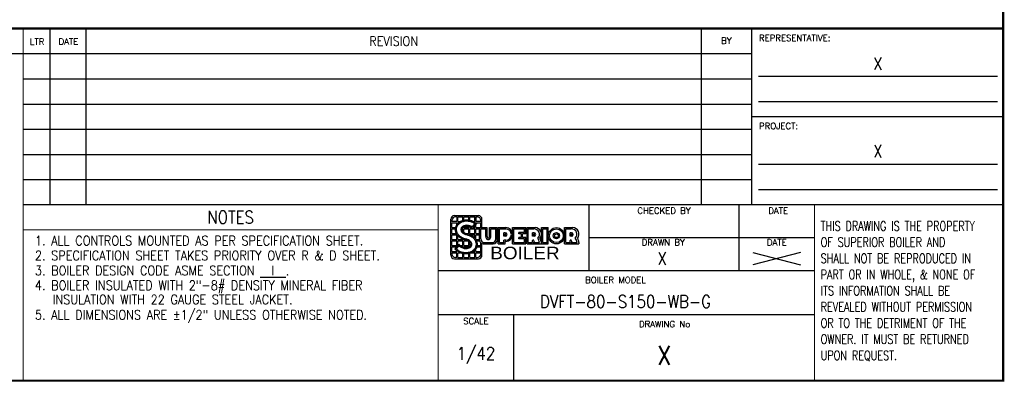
# Model space of a CAD drawing. Header units: inches. Extents: x 1 to 669, y 0 to 417.
# Tile 201 of 204: x 258 to 669, y 0 to 152. Entities that reach past the tile are written whole.
import ezdxf
from ezdxf.enums import TextEntityAlignment as Align

# ---------------------------------------------------------------- set-up
doc = ezdxf.new("R2010")
doc.units = ezdxf.units.IN
doc.header["$LTSCALE"] = 12
doc.header["$MEASUREMENT"] = 0
doc.layers.get('0').update_dxf_attribs({"linetype": 'CONTINUOUS'})
doc.layers.add('X', color=1, linetype='CONTINUOUS')
doc.styles.add('LOGO', font='FRAHV.TTF')
doc.styles.add('SKINNY', font='simplex.shx', dxfattribs={"width": 0.75})
doc.styles.get("Standard").update_dxf_attribs({"font": 'SIMPLEX.SHX', "width": 0.875})

# ---------------------------------------------------------------- blocks, each defined once
blk = doc.blocks.new('*X65')
at = {"color": 0}
blk.add_line((7.34, 7.61), (7.37, 7.64), dxfattribs=at)
blk = doc.blocks.new('Drawing Logo')
for p, q in [((0.1254, -0.5026), (0.1254, -0.1452)), ((0.1373, -0.169), (0.1373, -0.1571)), ((0.1849, -0.169), (0.1373, -0.169)), ((0.1373, -0.2286), (0.1373, -0.1809)), ((0.1373, -0.1809), (0.1849, -0.1809)), ((0.1499, -0.1298), (0.1457, -0.134)), ((0.1611, -0.1095), (0.3994, -0.1095)), ((0.1849, -0.1214), (0.173, -0.1214)), ((0.1849, -0.1214), (0.1849, -0.169)), ((0.1849, -0.1996), (0.1849, -0.1809)), ((0.1968, -0.1214), (0.2445, -0.1214)), ((0.1968, -0.169), (0.1968, -0.1214)), ((0.1968, -0.169), (0.2163, -0.169)), ((0.1968, -0.1846), (0.1968, -0.1809)), ((0.1968, -0.1809), (0.2006, -0.1809)), ((0.2445, -0.1565), (0.2445, -0.1214)), ((0.2564, -0.1536), (0.2564, -0.1214)), ((0.2564, -0.1214), (0.3041, -0.1214)), ((0.3041, -0.1525), (0.3041, -0.1214)), ((0.316, -0.1547), (0.316, -0.1214)), ((0.316, -0.1214), (0.3636, -0.1214)), ((0.3542, -0.169), (0.3636, -0.169)), ((0.3636, -0.169), (0.3636, -0.1214)), ((0.3756, -0.1214), (0.3875, -0.1214)), ((0.3756, -0.1214), (0.3756, -0.169)), ((0.4232, -0.169), (0.3756, -0.169)), ((0.3756, -0.1809), (0.4232, -0.1809)), ((0.3756, -0.1838), (0.3756, -0.1809)), ((0.3756, -0.2286), (0.3756, -0.1923)), ((0.4232, -0.1682), (0.4224, -0.169)), ((0.4232, -0.169), (0.4232, -0.1571)), ((0.4232, -0.2286), (0.4232, -0.1809)), ((0.4351, -0.2286), (0.4351, -0.1452)), ((0.1373, -0.2286), (0.1731, -0.2286)), ((0.1373, -0.2405), (0.1714, -0.2405)), ((0.1373, -0.2882), (0.1373, -0.2405)), ((0.1373, -0.2882), (0.1814, -0.2882)), ((0.2366, -0.2405), (0.2445, -0.2405)), ((0.2441, -0.2286), (0.2445, -0.2286)), ((0.2445, -0.2671), (0.2445, -0.2405)), ((0.2564, -0.2286), (0.2564, -0.2207)), ((0.2564, -0.2286), (0.3041, -0.2286)), ((0.2564, -0.2773), (0.2564, -0.2405)), ((0.2564, -0.2405), (0.3041, -0.2405)), ((0.2827, -0.2882), (0.3041, -0.2882)), ((0.3041, -0.2286), (0.3041, -0.2182)), ((0.3041, -0.2882), (0.3041, -0.2405)), ((0.316, -0.2286), (0.316, -0.2222)), ((0.316, -0.2286), (0.3281, -0.2286)), ((0.316, -0.2882), (0.316, -0.2405)), ((0.316, -0.2405), (0.3636, -0.2405)), ((0.316, -0.2882), (0.3636, -0.2882)), ((0.3454, -0.2286), (0.3636, -0.2286)), ((0.3636, -0.2286), (0.3636, -0.2067)), ((0.3636, -0.2882), (0.3636, -0.2405)), ((0.3756, -0.2286), (0.4849, -0.2286)), ((0.3756, -0.2405), (0.4108, -0.2405)), ((0.3756, -0.2882), (0.3756, -0.2405)), ((0.3756, -0.2882), (0.4108, -0.2882)), ((0.4108, -0.3529), (0.4108, -0.2286)), ((0.4232, -0.3405), (0.4232, -0.241)), ((0.4232, -0.241), (0.4729, -0.241)), ((0.4232, -0.3343), (0.4232, -0.2845)), ((0.4729, -0.3181), (0.4729, -0.241)), ((0.4854, -0.3181), (0.4854, -0.2286)), ((0.5102, -0.2286), (0.5848, -0.2286)), ((0.5102, -0.3181), (0.5102, -0.2286)), ((0.5227, -0.241), (0.5724, -0.241)), ((0.5227, -0.3181), (0.5227, -0.241)), ((0.5724, -0.3405), (0.5724, -0.241)), ((0.5848, -0.3529), (0.5848, -0.2286)), ((0.5973, -0.3902), (0.5973, -0.2286)), ((0.5973, -0.2286), (0.6719, -0.2286)), ((0.6097, -0.3778), (0.6097, -0.241)), ((0.6097, -0.241), (0.6719, -0.241)), ((0.6672, -0.2799), (0.6532, -0.2799)), ((0.6532, -0.3141), (0.6532, -0.2799)), ((0.6672, -0.291), (0.6656, -0.291)), ((0.6656, -0.3029), (0.6656, -0.291)), ((0.7402, -0.2286), (0.8708, -0.2286)), ((0.7402, -0.3902), (0.7402, -0.2286)), ((0.7527, -0.241), (0.8583, -0.241)), ((0.7527, -0.3778), (0.7527, -0.241)), ((0.8583, -0.2783), (0.8024, -0.2783)), ((0.8024, -0.2908), (0.8024, -0.2783)), ((0.8273, -0.2908), (0.8024, -0.2908)), ((0.8273, -0.328), (0.8273, -0.2908)), ((0.8708, -0.2908), (0.8397, -0.2908)), ((0.8397, -0.328), (0.8397, -0.2908)), ((0.8583, -0.2783), (0.8583, -0.241)), ((0.8708, -0.2908), (0.8708, -0.2286)), ((0.8832, -0.2286), (0.963, -0.2286)), ((0.8832, -0.3902), (0.8832, -0.2286)), ((0.8956, -0.241), (0.95, -0.241)), ((0.8956, -0.3778), (0.8956, -0.241)), ((0.9531, -0.2799), (0.9391, -0.2799)), ((0.9391, -0.3141), (0.9391, -0.2799)), ((0.9516, -0.3029), (0.9516, -0.291)), ((0.9531, -0.291), (0.9516, -0.291)), ((1.0262, -0.3902), (1.0262, -0.2286)), ((1.0262, -0.2286), (1.0945, -0.2286)), ((1.0386, -0.3778), (1.0386, -0.241)), ((1.0386, -0.241), (1.0821, -0.241)), ((1.0821, -0.3778), (1.0821, -0.241)), ((1.0945, -0.3902), (1.0945, -0.2286)), ((1.2562, -0.2286), (1.3359, -0.2286)), ((1.2562, -0.3902), (1.2562, -0.2286)), ((1.2686, -0.241), (1.3229, -0.241)), ((1.2686, -0.3778), (1.2686, -0.241)), ((1.3261, -0.2799), (1.3121, -0.2799)), ((1.3121, -0.3141), (1.3121, -0.2799)), ((1.3245, -0.3029), (1.3245, -0.291)), ((1.3261, -0.291), (1.3245, -0.291)), ((0.1373, -0.3477), (0.1373, -0.3001)), ((0.1373, -0.3001), (0.1849, -0.3001)), ((0.1373, -0.3477), (0.1849, -0.3477)), ((0.1373, -0.4073), (0.1373, -0.3596)), ((0.1373, -0.3596), (0.1849, -0.3596)), ((0.1849, -0.3477), (0.1849, -0.3001)), ((0.1849, -0.3477), (0.1849, -0.3477)), ((0.1849, -0.4073), (0.1849, -0.3596)), ((0.1968, -0.3477), (0.1968, -0.3106)), ((0.1968, -0.3477), (0.2445, -0.3477)), ((0.1968, -0.4043), (0.1968, -0.3596)), ((0.1968, -0.3596), (0.2445, -0.3596)), ((0.2445, -0.3477), (0.2445, -0.3436)), ((0.2445, -0.4073), (0.2445, -0.3596)), ((0.2564, -0.4073), (0.2564, -0.3596)), ((0.2564, -0.3596), (0.2959, -0.3596)), ((0.3041, -0.4073), (0.3041, -0.3645)), ((0.316, -0.4073), (0.316, -0.3755)), ((0.321, -0.3001), (0.3636, -0.3001)), ((0.3636, -0.3319), (0.3636, -0.3001)), ((0.3756, -0.3001), (0.4108, -0.3001)), ((0.3756, -0.3477), (0.3756, -0.3001)), ((0.3756, -0.3477), (0.4108, -0.3477)), ((0.3808, -0.3596), (0.4114, -0.3596)), ((0.4232, -0.4073), (0.4232, -0.3807)), ((0.4351, -0.5026), (0.4351, -0.3879)), ((0.4481, -0.3902), (0.5475, -0.3902)), ((0.4605, -0.3778), (0.5351, -0.3778)), ((0.5973, -0.3902), (0.6656, -0.3902)), ((0.6097, -0.3778), (0.6532, -0.3778)), ((0.6672, -0.3141), (0.6532, -0.3141)), ((0.6532, -0.3778), (0.6532, -0.3529)), ((0.6719, -0.3529), (0.6532, -0.3529)), ((0.6672, -0.3029), (0.6656, -0.3029)), ((0.6656, -0.3902), (0.6656, -0.3653)), ((0.6719, -0.3653), (0.6656, -0.3653)), ((0.7402, -0.3902), (0.8708, -0.3902)), ((0.7527, -0.3778), (0.8583, -0.3778)), ((0.8024, -0.3405), (0.8024, -0.328)), ((0.8273, -0.328), (0.8024, -0.328)), ((0.8583, -0.3405), (0.8024, -0.3405)), ((0.8708, -0.328), (0.8397, -0.328)), ((0.8583, -0.3778), (0.8583, -0.3405)), ((0.8708, -0.3902), (0.8708, -0.328)), ((0.8832, -0.3902), (0.9516, -0.3902)), ((0.8956, -0.3778), (0.9391, -0.3778)), ((0.9531, -0.3141), (0.9391, -0.3141)), ((0.9391, -0.3778), (0.9391, -0.3569)), ((0.9462, -0.3529), (0.9431, -0.3529)), ((0.9531, -0.3029), (0.9516, -0.3029)), ((0.9516, -0.3902), (0.9516, -0.3718)), ((0.9547, -0.3902), (1.0262, -0.3902)), ((0.9578, -0.3778), (1.0075, -0.3778)), ((1.0262, -0.3778), (1.0262, -0.3902)), ((1.0262, -0.3902), (1.0945, -0.3902)), ((1.0386, -0.3778), (1.0821, -0.3778)), ((1.2562, -0.3902), (1.3245, -0.3902)), ((1.2686, -0.3778), (1.3121, -0.3778)), ((1.3261, -0.3141), (1.3121, -0.3141)), ((1.3121, -0.3778), (1.3121, -0.3569)), ((1.3191, -0.3529), (1.3161, -0.3529)), ((1.3261, -0.3029), (1.3245, -0.3029)), ((1.3245, -0.3902), (1.3245, -0.3718)), ((1.3276, -0.3902), (1.3991, -0.3902)), ((1.3308, -0.3778), (1.3805, -0.3778)), ((1.3991, -0.3778), (1.3991, -0.3902)), ((0.1373, -0.4073), (0.1849, -0.4073)), ((0.1373, -0.4192), (0.1849, -0.4192)), ((0.1373, -0.4669), (0.1373, -0.4192)), ((0.1373, -0.4669), (0.1849, -0.4669)), ((0.1373, -0.4788), (0.1849, -0.4788)), ((0.1373, -0.4788), (0.1373, -0.4907)), ((0.1849, -0.4669), (0.1849, -0.4582)), ((0.1849, -0.5264), (0.1849, -0.4788)), ((0.1968, -0.5264), (0.1968, -0.4788)), ((0.1968, -0.4788), (0.2195, -0.4788)), ((0.2249, -0.4073), (0.2445, -0.4073)), ((0.2444, -0.4192), (0.2445, -0.4192)), ((0.2445, -0.4193), (0.2445, -0.4192)), ((0.2445, -0.5264), (0.2445, -0.4865)), ((0.2564, -0.4073), (0.3041, -0.4073)), ((0.2564, -0.423), (0.2564, -0.4192)), ((0.2564, -0.4192), (0.3041, -0.4192)), ((0.2564, -0.5264), (0.2564, -0.4885)), ((0.3041, -0.5264), (0.3041, -0.487)), ((0.316, -0.4073), (0.3192, -0.4073)), ((0.316, -0.5264), (0.316, -0.4839)), ((0.3295, -0.4788), (0.3636, -0.4788)), ((0.35, -0.4669), (0.3636, -0.4669)), ((0.3636, -0.4669), (0.3636, -0.4548)), ((0.3636, -0.5264), (0.3636, -0.4788)), ((0.3756, -0.4669), (0.3756, -0.4389)), ((0.3756, -0.4669), (0.4232, -0.4669)), ((0.3756, -0.4788), (0.4232, -0.4788)), ((0.3756, -0.5264), (0.3756, -0.4788)), ((0.3842, -0.4192), (0.4232, -0.4192)), ((0.3868, -0.4073), (0.4232, -0.4073)), ((0.4232, -0.4669), (0.4232, -0.4192)), ((0.4232, -0.4788), (0.4232, -0.4907)), ((0.1611, -0.5384), (0.3994, -0.5384)), ((0.1849, -0.5264), (0.173, -0.5264)), ((0.1968, -0.5264), (0.2445, -0.5264)), ((0.2564, -0.5264), (0.3041, -0.5264)), ((0.316, -0.5264), (0.3636, -0.5264)), ((0.3756, -0.5264), (0.3875, -0.5264))]:
    blk.add_line(p, q)
for points in [[(0.2057, -0.3932), (0.2084, -0.3958), (0.2153, -0.4012), (0.2198, -0.4052), (0.2287, -0.4107), (0.2336, -0.4139), (0.2392, -0.4169), (0.2482, -0.4206), (0.2537, -0.4223), (0.2614, -0.424), (0.2723, -0.4252), (0.278, -0.4252), (0.2876, -0.4244), (0.2957, -0.4226), (0.3036, -0.4197), (0.3101, -0.4161), (0.3158, -0.4114), (0.3204, -0.4053), (0.3229, -0.3983), (0.323, -0.3907), (0.3212, -0.3842), (0.3172, -0.3771), (0.3134, -0.3724), (0.3087, -0.368), (0.3046, -0.3648), (0.2956, -0.3595), (0.2888, -0.3565), (0.2815, -0.354), (0.2735, -0.3521), (0.2663, -0.3506), (0.2596, -0.3488), (0.2501, -0.3458), (0.2379, -0.3407), (0.2304, -0.3369), (0.2248, -0.3337), (0.2184, -0.3295), (0.211, -0.324), (0.2065, -0.3202), (0.2006, -0.3146), (0.1962, -0.3099), (0.1911, -0.3036), (0.1864, -0.2968), (0.1837, -0.2924), (0.1802, -0.2856), (0.1775, -0.2795), (0.176, -0.2753), (0.1741, -0.2691), (0.1721, -0.2589), (0.1714, -0.2521), (0.1713, -0.2436), (0.172, -0.235), (0.1732, -0.2282), (0.1754, -0.2199), (0.1776, -0.2139), (0.1809, -0.2068), (0.1861, -0.1978), (0.1913, -0.1908), (0.1965, -0.185), (0.2038, -0.1781), (0.2089, -0.174), (0.2133, -0.1709), (0.2224, -0.1655), (0.2315, -0.1612), (0.2402, -0.1579), (0.2477, -0.1556), (0.2531, -0.1543), (0.2614, -0.1527), (0.2694, -0.1517), (0.2768, -0.1512), (0.2854, -0.1511), (0.2945, -0.1515), (0.2998, -0.152), (0.3071, -0.153), (0.3162, -0.1547), (0.3248, -0.1569), (0.3317, -0.1591), (0.3384, -0.1616), (0.3452, -0.1645), (0.3537, -0.1688), (0.361, -0.173), (0.3703, -0.1794), (0.379, -0.1866), (0.3797, -0.1873), (0.3384, -0.2371), (0.3296, -0.2296), (0.3193, -0.2237), (0.3106, -0.2201), (0.3008, -0.2174), (0.2837, -0.2156), (0.27, -0.2167), (0.2578, -0.2202), (0.2469, -0.2262), (0.2391, -0.2348), (0.2358, -0.2482), (0.239, -0.2591), (0.2431, -0.2654), (0.2471, -0.2699), (0.2519, -0.2741), (0.2576, -0.2781), (0.2678, -0.2834), (0.2759, -0.2863), (0.29, -0.2896), (0.2979, -0.2916), (0.311, -0.2958), (0.3185, -0.2989), (0.3313, -0.3054), (0.3411, -0.3116), (0.3464, -0.3155), (0.3542, -0.3221), (0.3607, -0.3286), (0.3652, -0.3338), (0.3695, -0.3393), (0.3729, -0.3444), (0.3761, -0.3497), (0.3792, -0.3559), (0.3824, -0.3637), (0.3857, -0.3748), (0.3871, -0.3833), (0.3878, -0.393), (0.3875, -0.4016), (0.3865, -0.4095), (0.3848, -0.417), (0.3826, -0.4241), (0.3792, -0.4322), (0.3759, -0.4383), (0.3716, -0.4449), (0.3674, -0.4505), (0.3617, -0.4567), (0.3562, -0.462), (0.3471, -0.469), (0.3388, -0.4741), (0.3302, -0.4785), (0.32, -0.4826), (0.3099, -0.4856), (0.2991, -0.4879), (0.2888, -0.4892), (0.2751, -0.4898), (0.2619, -0.4891), (0.2494, -0.4874), (0.2387, -0.4851), (0.2273, -0.4817), (0.2163, -0.4774), (0.2087, -0.4738), (0.1972, -0.4673), (0.1892, -0.4618), (0.1798, -0.454), (0.1735, -0.4477), (0.1683, -0.4418), (0.1676, -0.4409)], [(0.2072, -0.4075), (0.2074, -0.4078), (0.2125, -0.4119), (0.2222, -0.4193), (0.2281, -0.4231), (0.2346, -0.4267), (0.2446, -0.4308), (0.2509, -0.4328), (0.2597, -0.4347), (0.2717, -0.436), (0.2784, -0.436), (0.2892, -0.435), (0.2987, -0.433), (0.3081, -0.4295), (0.3162, -0.425), (0.3237, -0.4189), (0.33, -0.4105), (0.3337, -0.4003), (0.3338, -0.3892), (0.3312, -0.38), (0.3262, -0.371), (0.3213, -0.3651), (0.3157, -0.3598), (0.3106, -0.3559), (0.3006, -0.3499), (0.2928, -0.3464), (0.2844, -0.3436), (0.2758, -0.3416), (0.2688, -0.3401), (0.2626, -0.3385), (0.2539, -0.3357), (0.2424, -0.3309), (0.2355, -0.3274), (0.2304, -0.3245), (0.2245, -0.3207), (0.2177, -0.3156), (0.2137, -0.3122), (0.2083, -0.307), (0.2044, -0.3028), (0.1997, -0.2971), (0.1954, -0.2909), (0.1931, -0.2871), (0.1899, -0.281), (0.1875, -0.2755), (0.1862, -0.2719), (0.1846, -0.2665), (0.1828, -0.2573), (0.1822, -0.2515), (0.1821, -0.244), (0.1827, -0.2364), (0.1837, -0.2306), (0.1857, -0.2231), (0.1876, -0.2179), (0.1904, -0.2117), (0.1951, -0.2037), (0.1997, -0.1975), (0.2042, -0.1925), (0.2109, -0.1862), (0.2154, -0.1827), (0.2192, -0.18), (0.2275, -0.1751), (0.2358, -0.1711), (0.2437, -0.1681), (0.2505, -0.166), (0.2553, -0.1648), (0.2631, -0.1634), (0.2705, -0.1624), (0.2773, -0.1619), (0.2852, -0.1618), (0.2938, -0.1622), (0.2985, -0.1627), (0.3053, -0.1636), (0.3138, -0.1653), (0.3218, -0.1673), (0.3282, -0.1693), (0.3345, -0.1716), (0.3407, -0.1743), (0.3486, -0.1782), (0.3552, -0.1821), (0.3638, -0.188), (0.3646, -0.1887), (0.3371, -0.2218), (0.3358, -0.2208), (0.3241, -0.214), (0.314, -0.2099), (0.3028, -0.2068), (0.2838, -0.2048), (0.2681, -0.2061), (0.2536, -0.2101), (0.2402, -0.2176), (0.2293, -0.2295), (0.2247, -0.2484), (0.2291, -0.2636), (0.2345, -0.272), (0.2395, -0.2775), (0.2453, -0.2826), (0.252, -0.2873), (0.2634, -0.2932), (0.2728, -0.2967), (0.2875, -0.3001), (0.295, -0.302), (0.3072, -0.3059), (0.314, -0.3087), (0.3259, -0.3148), (0.335, -0.3205), (0.3397, -0.324), (0.3469, -0.33), (0.3528, -0.336), (0.3569, -0.3406), (0.3607, -0.3456), (0.3638, -0.3502), (0.3666, -0.3549), (0.3694, -0.3604), (0.3723, -0.3673), (0.3752, -0.3772), (0.3764, -0.3846), (0.377, -0.3932), (0.3768, -0.4007), (0.3759, -0.4076), (0.3744, -0.4142), (0.3725, -0.4203), (0.3694, -0.4275), (0.3666, -0.4328), (0.3628, -0.4387), (0.3591, -0.4436), (0.3541, -0.4492), (0.3492, -0.4538), (0.341, -0.4601), (0.3335, -0.4647), (0.3258, -0.4687), (0.3165, -0.4724), (0.3072, -0.4752), (0.2973, -0.4773), (0.2878, -0.4785), (0.2752, -0.479), (0.2629, -0.4784), (0.2513, -0.4768), (0.2414, -0.4747), (0.2308, -0.4715), (0.2206, -0.4675), (0.2137, -0.4643), (0.2029, -0.4582), (0.1958, -0.4532), (0.1871, -0.446), (0.1813, -0.4403), (0.1811, -0.4401)]]:
    blk.add_lwpolyline(points, close=True)
for radius in [0.0808, 0.0684, 0.0311, 0.0186]:
    blk.add_circle((1.1754, -0.3094), radius)
for centre, radius, start, end in [((0.1611, -0.1452), 0.0357, 90, 180), ((0.173, -0.1571), 0.0357, 90, 180), ((0.3875, -0.1571), 0.0357, 0, 90), ((0.3994, -0.1452), 0.0357, 0, 90), ((0.6672, -0.297), 0.0171, 270, 90), ((0.6672, -0.297), 0.00593, 270, 90), ((0.6719, -0.297), 0.0684, 270, 90), ((0.6719, -0.297), 0.0559, 270, 90), ((0.9537, -0.2942), 0.0533, 311.2943, 94.01027), ((0.9531, -0.297), 0.0171, 270, 90), ((0.9531, -0.297), 0.00593, 270, 90), ((0.9611, -0.2936), 0.0651, 321.13417, 88.36816), ((1.3266, -0.2942), 0.0533, 311.2943, 94.01027), ((1.3261, -0.297), 0.0171, 270, 90), ((1.3261, -0.297), 0.00593, 270, 90), ((1.3341, -0.2936), 0.0651, 321.13417, 88.36816), ((0.4481, -0.3529), 0.0373, 180, 270), ((0.4605, -0.3405), 0.0373, 180, 270), ((0.5351, -0.3405), 0.0373, 270, 0), ((0.5475, -0.3529), 0.0373, 270, 0), ((0.9431, -0.3569), 0.00398, 90, 180), ((0.9462, -0.3569), 0.00398, 39.5311, 90), ((0.9204, -0.3781), 0.0373, 0.54123, 39.5311), ((0.8953, -0.3908), 0.0594, 0.54123, 18.61976), ((0.9266, -0.3867), 0.0815, 6.30566, 40.09149), ((0.94, -0.3823), 0.0863, 3.0323, 33.71535), ((1.3161, -0.3569), 0.00398, 90, 180), ((1.3191, -0.3569), 0.00398, 39.5311, 90), ((1.2934, -0.3781), 0.0373, 0.54123, 39.5311), ((1.2682, -0.3908), 0.0594, 0.54123, 18.61976), ((1.2995, -0.3867), 0.0815, 6.30566, 40.09149), ((1.3129, -0.3823), 0.0863, 3.0323, 33.71535), ((0.1611, -0.5026), 0.0357, 180, 270), ((0.173, -0.4907), 0.0357, 180, 270), ((0.3875, -0.4907), 0.0357, 270, 0), ((0.3994, -0.5026), 0.0357, 270, 0)]:
    blk.add_arc(centre, radius, start, end)
blk.add_ellipse((0.4978, -0.3181), major_axis=(0, -0.0162), ratio=0.768586, start_param=-1.570796, end_param=1.570796)
blk.add_rational_spline([(0.2827, -0.2882), (0.2841, -0.2885), (0.2854, -0.2887)], [0.979133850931, 0.989192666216, 1], degree=2)
blk.add_rational_spline([(0.4729, -0.3181), (0.4729, -0.3467), (0.4978, -0.3467), (0.5227, -0.3467), (0.5227, -0.3181)], [1, 0.715972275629, 1, 0.715972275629, 1], degree=2, knots=[-1.570796, -1.570796, -1.570796, 0, 0, 1.570796, 1.570796, 1.570796])
at = {"xscale": 0.09531220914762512, "yscale": 0.09531220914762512, "zscale": 0.09531220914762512}
blk.add_blockref('*X65', (-0.5028, -0.9091), dxfattribs=at)
at = {"style": 'LOGO', "width": 1.125}
blk.add_text('BOILER', height=0.125, dxfattribs=at).set_placement((0.5175, -0.5429))

msp = doc.modelspace()

# ---------------------------------------------------------------- linework, layer by layer
at = {"layer": 'X'}
for p, q in [((270.30335, 74.6444), (270.30335, 137.6444)), ((285.31091, 74.6444), (285.31091, 137.6444)), ((542.17211, 74.6444), (542.17211, 137.6444)), ((566.00796, 128.24771), (665.75796, 128.24771)), ((259.06091, 127.1444), (563.17211, 127.1444)), ((259.06091, 116.6444), (563.17211, 116.6444)), ((566.00796, 117.74771), (665.75796, 117.74771)), ((259.06091, 106.1444), (563.17211, 106.1444)), ((259.06091, 95.6444), (563.17211, 95.6444)), ((566.00796, 91.49771), (665.75796, 91.49771)), ((259.06091, 85.1444), (563.17211, 85.1444)), ((566.00796, 80.99771), (665.75796, 80.99771)), ((557.92211, 47.0819), (557.92211, 74.6444)), ((495.31091, 60.86315), (589.42211, 60.86315))]:
    msp.add_line(p, q, dxfattribs=at)
for points, const_width in [([(0.97091, 416.31601), (668.17211, 416.31601), (668.17211, 1.1444), (0.97091, 1.1444), (0.97091, 416.31601)], 0.924), ([(668.17211, 148.1444), (0.97091, 148.1444)], 0.924), ([(259.06091, 148.1444), (259.06091, 0.72601)], 0.504), ([(270.30335, 148.1444), (270.30335, 137.6444)], 0.504), ([(285.31091, 137.6444), (285.31091, 148.1444)], 0.504), ([(542.17211, 148.1444), (542.17211, 137.6444)], 0.504), ([(563.17211, 148.1444), (563.17211, 74.6444)], 0.504), ([(563.17211, 137.6444), (0.97091, 137.6444)], 0.504), ([(563.17211, 111.3944), (668.17211, 111.3944)], 0.504), ([(259.06091, 74.6444), (668.17211, 74.6444)], 0.504), ([(432.31091, 74.6444), (432.31091, 1.1444)], 0.504), ([(495.31091, 74.6444), (495.31091, 47.0819)], 0.504), ([(589.42211, 74.6444), (589.42211, 1.1444)], 0.504), ([(259.06091, 64.1444), (432.31091, 64.1444)], 0.504), ([(589.455, 47.0819), (432.31091, 47.0819)], 0.504), ([(589.42211, 28.7069), (432.31091, 28.7069)], 0.504), ([(463.81091, 28.7069), (463.81091, 1.1444)], 0.504)]:
    msp.add_lwpolyline(points, dxfattribs=dict(at, const_width=const_width))

# ---------------------------------------------------------------- block references
at = {"xscale": 42, "yscale": 42, "zscale": 42}
msp.add_blockref('Drawing Logo', (432.31091, 74.6444), dxfattribs=at)

# ---------------------------------------------------------------- texts
at = {"linetype": 'Continuous'}
for width, p in [(0.875, (615.8827, 130.89552)), (0.8, (615.8827, 94.30549))]:
    msp.add_text('X', height=5.25, dxfattribs=dict(at, width=width)).set_placement(p, align=Align.CENTER)
at = {"style": 'SKINNY', "width": 0.75}
for s, p in [('THIS DRAWING IS THE PROPERTY', (591.96672, 63.74303)), ('OF SUPERIOR BOILER AND', (591.96672, 56.99303)), ('SHALL NOT BE REPRODUCED IN', (591.96672, 50.24303)), ('PART OR IN WHOLE, & NONE OF', (591.96672, 43.49303)), ('ITS INFORMATION SHALL BE', (591.96672, 36.74303)), ('REVEALED WITHOUT PERMISSION', (591.96672, 29.99303)), ('OR TO THE DETRIMENT OF THE', (591.96672, 23.24303)), ('OWNER. IT MUST BE RETURNED', (591.96672, 16.49303)), ('UPON REQUEST.', (591.96672, 9.74303))]:
    msp.add_text(s, height=3.9375, dxfattribs=at).set_placement(p)
at = {"width": 0.875}
for s, p in [('1. ALL CONTROLS MOUNTED AS PER SPECIFICATION SHEET.', (263.98275, 57.62803)), ('2. SPECIFICATION SHEET TAKES PRIORITY OVER R & D SHEET.', (263.98275, 51.46018)), ('3. BOILER DESIGN CODE ASME SECTION %%U  I  %%U.', (263.98275, 45.16377)), ('4. BOILER INSULATED WITH 2"-8# DENSITY MINERAL FIBER', (263.98275, 38.99592)), ('INSULATION WITH 22 GAUGE STEEL JACKET.', (271.3729, 33.07807)), ('5. ALL DIMENSIONS ARE %%P1/2" UNLESS OTHERWISE NOTED.', (263.98275, 26.67804))]:
    msp.add_text(s, height=3.9375, dxfattribs=at).set_placement(p)
for s, height, p in [('X', 5.25, (525.76, 49.52307)), ('DVFT-80-S150-WB-G', 5.25, (510.49154, 31.57468)), ('1/42', 5.25, (448.06091, 9.88958)), ('X', 7.875, (526.61651, 7.81349))]:
    msp.add_text(s, height=height, dxfattribs=at).set_placement(p, align=Align.CENTER)
at = {"width": 8.111717}
msp.add_text('X', height=5.25, dxfattribs=at).set_placement((559.46464, 49.4497), (587.85565, 49.4497), align=Align.FIT)
at = {"layer": 'X'}
for s, p in [('LTR', (264.90436, 141.40815)), ('DATE', (277.96479, 141.44844)), ('BY', (552.62334, 141.84183)), ('CHECKED BY', (526.58037, 70.81122)), ('DATE', (574.23893, 70.81122)), ('DRAWN BY', (526.2782, 57.65801)), ('DATE', (573.67211, 57.5819)), ('SCALE', (448.06091, 24.72291)), ('DRAWING No', (526.84817, 23.4569))]:
    msp.add_text(s, height=2.604, dxfattribs=at).set_placement(p, align=Align.CENTER)
at = {"layer": 'X', "width": 0.875}
for s, height, p in [('REVISION', 3.9375, (413.74151, 142.8944)), ('NOTES', 5.25, (345.68591, 69.3944))]:
    msp.add_text(s, height=height, dxfattribs=at).set_placement(p, align=Align.MIDDLE_CENTER)
at = {"layer": 'X'}
for s, p in [('REPRESENTATIVE:', (566.24819, 142.94477)), ('PROJECT:', (566.24819, 106.19477)), ('BOILER MODEL', (493.67853, 41.88227))]:
    msp.add_text(s, height=2.604, dxfattribs=at).set_placement(p)

doc.saveas('drawing.dxf')
